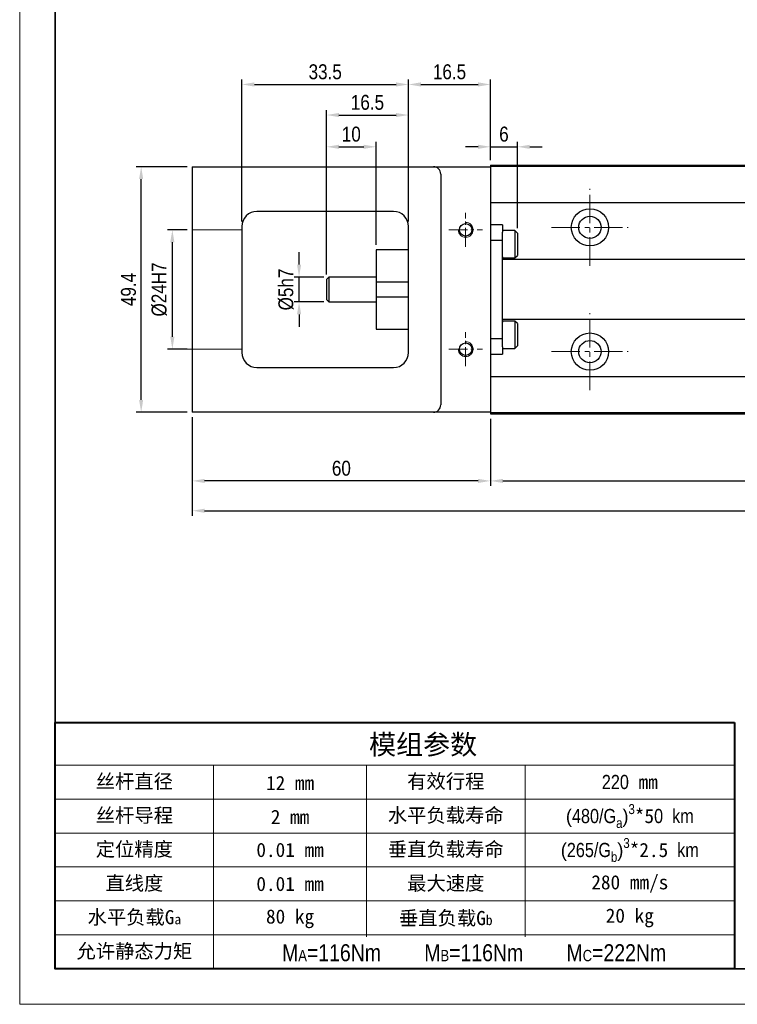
# Model space of a CAD drawing. Header units: millimetres. Extents: x 100 to 1971, y 30 to 690.
# Tile 17 of 20: x 1549 to 1693, y 30 to 228. Entities that reach past the tile are written whole.
import ezdxf

# ---------------------------------------------------------------- set-up
doc = ezdxf.new("R2010")
doc.units = ezdxf.units.MM
doc.linetypes.add('CENTER2', pattern=[28.575, 19.05, -3.175, 3.175, -3.175])
doc.linetypes.add('DASHED', pattern=[19.05, 12.7, -6.35])
doc.layers.get('Defpoints').update_dxf_attribs({"lineweight": 13})
for name, color, linetype, lineweight in [('小粗', 7, 'Continuous', 25), ('标注', 3, 'Continuous', 13), ('点划线', 1, 'CENTER2', 13), ('粗线', 7, 'Continuous', 35), ('细线', 7, 'Continuous', 13), ('虚线', 253, 'DASHED', 13)]:
    doc.layers.add(name, color=color, linetype=linetype, lineweight=lineweight)
doc.styles.add('3.5', font='ARIALN.TTF', dxfattribs={"height": 3})
doc.styles.add('7', font='ARIALN.TTF', dxfattribs={"height": 7})
doc.dimstyles.new('A4—对齐', dxfattribs={"dimtxt": 3, "dimasz": 2.5, "dimexe": 1, "dimexo": 1, "dimgap": 1, "dimtad": 1, "dimdec": 1, "dimzin": 9, "dimdsep": 46, "dimtxsty": '3.5', "dimcen": 2.5, "dimadec": 0, "dimazin": 0, "dimtm": 1e-09, "dimtfac": 1, "dimtdec": 1, "dimtmove": 0, "dimatfit": 3, "dimfxl": 0, "dimtolj": 1, "dimarcsym": 0})

# ---------------------------------------------------------------- blocks, each defined once
blk = doc.blocks.new('A4图框')
at = {"layer": '粗线'}
blk.add_lwpolyline([(5, 205), (292, 205), (292, 5), (5, 5)], close=True, dxfattribs=at)
at = {"layer": '细线'}
blk.add_lwpolyline([(0, 210), (297, 210), (297, 0), (0, 0)], close=True, dxfattribs=at)
blk = doc.blocks.new('*D181')
at = {"layer": 'Defpoints', "color": 0, "transparency": 16777216}
for p in [(1604.73, 176.28), (1610.74, 176.28), (1610.74, 171.28)]:
    blk.add_point(p, dxfattribs=at)
at = {"layer": '标注', "color": 0, "lineweight": -2, "transparency": 16777216}
for p, q in [((1604.73, 178.78), (1604.73, 181.28)), ((1609.74, 176.28), (1603.73, 176.28)), ((1604.73, 171.28), (1604.73, 176.28)), ((1609.74, 171.28), (1603.73, 171.28)), ((1604.73, 168.78), (1604.73, 166.28))]:
    blk.add_line(p, q, dxfattribs=at)
at = {"layer": '标注', "color": 0, "transparency": 16777216}
for points in [[(1604.32, 178.78), (1605.15, 178.78), (1604.73, 176.28)], [(1604.32, 168.78), (1605.15, 168.78), (1604.73, 171.28)]]:
    blk.add_solid(points, dxfattribs=at)
at = {"layer": '标注', "color": 0, "transparency": 16777216, "insert": (1602.12, 173.78), "char_height": 3, "attachment_point": 5, "rotation": 90, "style": '3.5'}
blk.add_mtext('\\A1;%%C5h7', dxfattribs=at)
blk = doc.blocks.new('*D182')
at = {"layer": 'Defpoints', "color": 0, "transparency": 16777216}
for p in [(1579.24, 185.78), (1583.24, 185.78), (1583.24, 161.78)]:
    blk.add_point(p, dxfattribs=at)
at = {"layer": '标注', "color": 0, "lineweight": -2, "transparency": 16777216}
for p, q in [((1582.24, 185.78), (1578.24, 185.78)), ((1579.24, 164.28), (1579.24, 183.28)), ((1582.24, 161.78), (1578.24, 161.78))]:
    blk.add_line(p, q, dxfattribs=at)
at = {"layer": '标注', "color": 0, "transparency": 16777216}
for points in [[(1578.82, 183.28), (1579.66, 183.28), (1579.24, 185.78)], [(1578.82, 164.28), (1579.66, 164.28), (1579.24, 161.78)]]:
    blk.add_solid(points, dxfattribs=at)
at = {"layer": '标注', "color": 0, "transparency": 16777216, "insert": (1576.62, 173.78), "char_height": 3, "attachment_point": 5, "rotation": 90, "style": '3.5'}
blk.add_mtext('\\A1;%%C24H7', dxfattribs=at)
blk = doc.blocks.new('*D183')
at = {"layer": 'Defpoints', "color": 0, "transparency": 16777216}
for p in [(1572.97, 198.48), (1583.24, 198.48), (1583.24, 149.08)]:
    blk.add_point(p, dxfattribs=at)
at = {"layer": '标注', "color": 0, "lineweight": -2, "transparency": 16777216}
for p, q in [((1582.24, 198.48), (1571.97, 198.48)), ((1572.97, 151.58), (1572.97, 195.98)), ((1582.24, 149.08), (1571.97, 149.08))]:
    blk.add_line(p, q, dxfattribs=at)
at = {"layer": '标注', "color": 0, "transparency": 16777216}
for points in [[(1572.55, 195.98), (1573.38, 195.98), (1572.97, 198.48)], [(1572.55, 151.58), (1573.38, 151.58), (1572.97, 149.08)]]:
    blk.add_solid(points, dxfattribs=at)
at = {"layer": '标注', "color": 0, "transparency": 16777216, "insert": (1570.43, 173.78), "char_height": 3, "attachment_point": 5, "rotation": 90, "style": '3.5'}
blk.add_mtext('\\A1;49.4', dxfattribs=at)
blk = doc.blocks.new('*D184')
at = {"layer": 'Defpoints', "color": 0, "transparency": 16777216}
for p in [(1620.24, 202.48), (1620.24, 181.78), (1610.24, 175.78)]:
    blk.add_point(p, dxfattribs=at)
at = {"layer": '标注', "color": 0, "lineweight": -2, "transparency": 16777216}
for p, q in [((1610.24, 176.78), (1610.24, 203.48)), ((1612.74, 202.48), (1617.74, 202.48)), ((1620.24, 182.78), (1620.24, 203.48))]:
    blk.add_line(p, q, dxfattribs=at)
at = {"layer": '标注', "color": 0, "transparency": 16777216}
for points in [[(1612.74, 202.89), (1612.74, 202.06), (1610.24, 202.48)], [(1617.74, 202.89), (1617.74, 202.06), (1620.24, 202.48)]]:
    blk.add_solid(points, dxfattribs=at)
at = {"layer": '标注', "color": 0, "transparency": 16777216, "insert": (1615.24, 205.01), "char_height": 3, "attachment_point": 5, "style": '3.5'}
blk.add_mtext('\\A1;10', dxfattribs=at)
blk = doc.blocks.new('*D185')
at = {"layer": 'Defpoints', "color": 0, "transparency": 16777216}
for p in [(1626.74, 208.87), (1626.74, 186.48), (1610.24, 175.78)]:
    blk.add_point(p, dxfattribs=at)
at = {"layer": '标注', "color": 0, "lineweight": -2, "transparency": 16777216}
for p, q in [((1610.24, 176.78), (1610.24, 209.87)), ((1612.74, 208.87), (1624.24, 208.87)), ((1626.74, 187.48), (1626.74, 209.87))]:
    blk.add_line(p, q, dxfattribs=at)
at = {"layer": '标注', "color": 0, "transparency": 16777216}
for points in [[(1612.74, 209.28), (1612.74, 208.45), (1610.24, 208.87)], [(1624.24, 209.28), (1624.24, 208.45), (1626.74, 208.87)]]:
    blk.add_solid(points, dxfattribs=at)
at = {"layer": '标注', "color": 0, "transparency": 16777216, "insert": (1618.49, 211.4), "char_height": 3, "attachment_point": 5, "style": '3.5'}
blk.add_mtext('\\A1;16.5', dxfattribs=at)
blk = doc.blocks.new('*D186')
at = {"layer": 'Defpoints', "color": 0, "transparency": 16777216}
for p in [(1626.74, 215.02), (1593.24, 186.48), (1626.74, 186.48)]:
    blk.add_point(p, dxfattribs=at)
at = {"layer": '标注', "color": 0, "lineweight": -2, "transparency": 16777216}
for p, q in [((1593.24, 187.48), (1593.24, 216.02)), ((1626.74, 187.48), (1626.74, 216.02)), ((1595.74, 215.02), (1624.24, 215.02))]:
    blk.add_line(p, q, dxfattribs=at)
at = {"layer": '标注', "color": 0, "transparency": 16777216}
for points in [[(1595.74, 215.44), (1595.74, 214.6), (1593.24, 215.02)], [(1624.24, 215.44), (1624.24, 214.6), (1626.74, 215.02)]]:
    blk.add_solid(points, dxfattribs=at)
at = {"layer": '标注', "color": 0, "transparency": 16777216, "insert": (1609.99, 217.55), "char_height": 3, "attachment_point": 5, "style": '3.5'}
blk.add_mtext('\\A1;33.5', dxfattribs=at)
blk = doc.blocks.new('*D187')
at = {"layer": 'Defpoints', "color": 0, "transparency": 16777216}
for p in [(1643.24, 215.02), (1643.24, 198.78), (1626.74, 186.48)]:
    blk.add_point(p, dxfattribs=at)
at = {"layer": '标注', "color": 0, "lineweight": -2, "transparency": 16777216}
for p, q in [((1626.74, 187.48), (1626.74, 216.02)), ((1643.24, 199.78), (1643.24, 216.02)), ((1629.24, 215.02), (1640.74, 215.02))]:
    blk.add_line(p, q, dxfattribs=at)
at = {"layer": '标注', "color": 0, "transparency": 16777216}
for points in [[(1629.24, 215.44), (1629.24, 214.6), (1626.74, 215.02)], [(1640.74, 215.44), (1640.74, 214.6), (1643.24, 215.02)]]:
    blk.add_solid(points, dxfattribs=at)
at = {"layer": '标注', "color": 0, "transparency": 16777216, "insert": (1634.99, 217.55), "char_height": 3, "attachment_point": 5, "style": '3.5'}
blk.add_mtext('\\A1;16.5', dxfattribs=at)
blk = doc.blocks.new('*D188')
at = {"layer": 'Defpoints', "color": 0, "transparency": 16777216}
for p in [(1648.64, 202.48), (1643.24, 198.78), (1648.64, 185.12)]:
    blk.add_point(p, dxfattribs=at)
at = {"layer": '标注', "color": 0, "lineweight": -2, "transparency": 16777216}
for p, q in [((1640.74, 202.48), (1638.24, 202.48)), ((1643.24, 199.78), (1643.24, 203.48)), ((1643.24, 202.48), (1648.64, 202.48)), ((1648.64, 186.12), (1648.64, 203.48)), ((1651.14, 202.48), (1653.64, 202.48))]:
    blk.add_line(p, q, dxfattribs=at)
at = {"layer": '标注', "color": 0, "transparency": 16777216}
for points in [[(1640.74, 202.89), (1640.74, 202.06), (1643.24, 202.48)], [(1651.14, 202.89), (1651.14, 202.06), (1648.64, 202.48)]]:
    blk.add_solid(points, dxfattribs=at)
at = {"layer": '标注', "color": 0, "transparency": 16777216, "insert": (1645.94, 205.01), "char_height": 3, "attachment_point": 5, "style": '3.5'}
blk.add_mtext('\\A1;6', dxfattribs=at)
blk = doc.blocks.new('*D189')
at = {"layer": 'Defpoints', "color": 0, "transparency": 16777216}
for p in [(1583.24, 149.08), (1643.24, 148.78), (1583.24, 135.28)]:
    blk.add_point(p, dxfattribs=at)
at = {"layer": '标注', "color": 0, "lineweight": -2, "transparency": 16777216}
for p, q in [((1583.24, 148.08), (1583.24, 134.28)), ((1643.24, 147.78), (1643.24, 134.28)), ((1640.74, 135.28), (1585.74, 135.28))]:
    blk.add_line(p, q, dxfattribs=at)
at = {"layer": '标注', "color": 0, "transparency": 16777216}
for points in [[(1585.74, 135.69), (1585.74, 134.86), (1583.24, 135.28)], [(1640.74, 135.69), (1640.74, 134.86), (1643.24, 135.28)]]:
    blk.add_solid(points, dxfattribs=at)
at = {"layer": '标注', "color": 0, "transparency": 16777216, "insert": (1613.24, 137.81), "char_height": 3, "attachment_point": 5, "style": '3.5'}
blk.add_mtext('\\A1;60', dxfattribs=at)
blk = doc.blocks.new('*D190')
at = {"layer": 'Defpoints', "color": 0, "transparency": 16777216}
for p in [(1643.24, 148.78), (1843.24, 148.78), (1843.24, 135.28)]:
    blk.add_point(p, dxfattribs=at)
at = {"layer": '标注', "color": 0, "lineweight": -2, "transparency": 16777216}
for p, q in [((1643.24, 147.78), (1643.24, 134.28)), ((1843.24, 147.78), (1843.24, 134.28)), ((1645.74, 135.28), (1840.74, 135.28))]:
    blk.add_line(p, q, dxfattribs=at)
at = {"layer": '标注', "color": 0, "transparency": 16777216}
for points in [[(1645.74, 135.69), (1645.74, 134.86), (1643.24, 135.28)], [(1840.74, 135.69), (1840.74, 134.86), (1843.24, 135.28)]]:
    blk.add_solid(points, dxfattribs=at)
at = {"layer": '标注', "color": 0, "transparency": 16777216, "insert": (1743.24, 137.81), "char_height": 3, "width": 27.1458, "attachment_point": 5, "style": '3.5'}
blk.add_mtext('\\A1;300', dxfattribs=at)
blk = doc.blocks.new('*D191')
at = {"layer": 'Defpoints', "color": 0, "transparency": 16777216}
for p in [(1583.24, 149.08), (1853.24, 149.58), (1853.24, 129.28)]:
    blk.add_point(p, dxfattribs=at)
at = {"layer": '标注', "color": 0, "lineweight": -2, "transparency": 16777216}
for p, q in [((1853.24, 148.58), (1853.24, 128.28)), ((1583.24, 148.08), (1583.24, 128.28)), ((1585.74, 129.28), (1850.74, 129.28))]:
    blk.add_line(p, q, dxfattribs=at)
at = {"layer": '标注', "color": 0, "transparency": 16777216}
for points in [[(1585.74, 129.69), (1585.74, 128.86), (1583.24, 129.28)], [(1850.74, 129.69), (1850.74, 128.86), (1853.24, 129.28)]]:
    blk.add_solid(points, dxfattribs=at)
at = {"layer": '标注', "color": 0, "transparency": 16777216, "insert": (1718.24, 131.81), "char_height": 3, "width": 31.5025, "attachment_point": 5, "style": '3.5'}
blk.add_mtext('\\A1;370', dxfattribs=at)

msp = doc.modelspace()

# ---------------------------------------------------------------- linework, layer by layer
at = {"layer": '小粗'}
for p, q in [((1583.24, 198.48), (1583.24, 149.08)), ((1583.24, 198.48), (1643.24, 198.48)), ((1643.24, 198.78), (1843.24, 198.78)), ((1643.24, 198.78), (1643.24, 148.78)), ((1643.24, 198.58), (1843.24, 198.58)), ((1633.24, 196.98), (1633.24, 150.58)), ((1643.24, 191.28), (1843.24, 191.28)), ((1623.74, 189.48), (1596.24, 189.48)), ((1593.24, 186.48), (1593.24, 161.08)), ((1626.74, 161.08), (1626.74, 186.48)), ((1645.64, 186.78), (1643.24, 186.78)), ((1645.64, 186.78), (1645.64, 185.31)), ((1645.64, 162.81), (1645.64, 184.75)), ((1648.14, 185.62), (1645.84, 185.62)), ((1648.64, 185.12), (1648.14, 185.62)), ((1648.14, 185.62), (1648.14, 180.12)), ((1648.64, 185.12), (1648.64, 180.62)), ((1645.64, 183.61), (1643.24, 183.61)), ((1626.74, 181.78), (1620.24, 181.78)), ((1620.24, 181.78), (1620.24, 165.78)), ((1648.14, 180.12), (1648.64, 180.62)), ((1712.44, 179.78), (1645.64, 179.78)), ((1645.84, 180.12), (1648.14, 180.12)), ((1610.74, 176.28), (1610.24, 175.78)), ((1620.24, 176.28), (1610.74, 176.28)), ((1610.74, 176.28), (1610.74, 171.28)), ((1610.24, 175.78), (1610.24, 171.78)), ((1626.74, 175.28), (1620.24, 175.28)), ((1610.24, 171.78), (1610.74, 171.28)), ((1610.74, 171.28), (1620.24, 171.28)), ((1620.24, 172.28), (1626.74, 172.28)), ((1645.64, 167.78), (1712.44, 167.78)), ((1648.14, 167.44), (1645.84, 167.44)), ((1648.64, 166.94), (1648.14, 167.44)), ((1648.14, 167.44), (1648.14, 161.94)), ((1648.64, 166.94), (1648.64, 162.44)), ((1620.24, 165.78), (1626.74, 165.78)), ((1643.24, 163.94), (1645.64, 163.94)), ((1648.14, 161.94), (1648.64, 162.44)), ((1643.24, 160.78), (1645.64, 160.78)), ((1645.64, 162.25), (1645.64, 160.78)), ((1645.84, 161.94), (1648.14, 161.94)), ((1596.24, 158.08), (1623.74, 158.08)), ((1643.24, 156.28), (1843.24, 156.28)), ((1643.24, 149.08), (1583.24, 149.08)), ((1843.24, 148.98), (1643.24, 148.98)), ((1643.24, 148.78), (1843.24, 148.78))]:
    msp.add_line(p, q, dxfattribs=at)
for centre, radius in [((1663.24, 186.28), 3.75), ((1663.24, 186.28), 2.25), ((1638.24, 185.78), 1.25), ((1663.24, 161.28), 3.75), ((1638.24, 161.78), 1.25), ((1663.24, 161.28), 2.25)]:
    msp.add_circle(centre, radius, dxfattribs=at)
for centre, radius, start, end in [((1631.74, 196.98), 1.5, 0, 90), ((1596.24, 186.48), 3, 90, 180), ((1623.74, 186.48), 3, 0, 90), ((1645.84, 185.42), 0.2, 90, 180), ((1645.84, 180.32), 0.2, 180, 270), ((1645.84, 167.24), 0.2, 90, 180), ((1596.24, 161.08), 3, 180, 270), ((1623.74, 161.08), 3, 270, 0), ((1645.84, 162.14), 0.2, 180, 270), ((1631.74, 150.58), 1.5, 270, 0)]:
    msp.add_arc(centre, radius, start, end, dxfattribs=at)
for points in [[(1645.64, 184.75), (1645.64, 184.95), (1645.64, 185.13), (1645.64, 185.31)], [(1645.64, 162.25), (1645.64, 162.42), (1645.64, 162.61), (1645.64, 162.81)]]:
    msp.add_open_spline(points, degree=3, dxfattribs=at)
at = {"layer": '标注'}
for p, q in [((1610.24, 198.48), (1610.24, 202.15)), ((1583.24, 161.78), (1579.98, 161.78)), ((1555.65, 78.12), (1692.33, 78.12)), ((1587.54, 78.12), (1587.54, 37.12)), ((1618.29, 78.12), (1618.29, 43.59)), ((1650.19, 78.12), (1650.19, 43.59)), ((1555.65, 71.29), (1692.33, 71.29)), ((1555.65, 64.45), (1692.33, 64.45)), ((1555.65, 57.62), (1692.33, 57.62)), ((1555.65, 50.79), (1692.33, 50.79)), ((1555.65, 43.95), (1692.33, 43.95))]:
    msp.add_line(p, q, dxfattribs=at)
at = {"layer": '标注', "lineweight": 40}
for points in [[(1692.33, 86.66), (1692.33, 37.12), (1555.65, 37.12), (1555.65, 86.66)], [(1555.65, 86.66), (1692.33, 86.66)]]:
    msp.add_lwpolyline(points, dxfattribs=at)
at = {"layer": '标注'}
for centre in [(1638.24, 185.78), (1638.24, 161.78)]:
    msp.add_arc(centre, 1.5, 180, 90, dxfattribs=at)
at = {"layer": '点划线', "ltscale": 0.3}
for p, q in [((1663.24, 178.56), (1663.24, 194)), ((1655.52, 186.28), (1670.96, 186.28)), ((1663.24, 153.56), (1663.24, 169)), ((1655.52, 161.28), (1670.96, 161.28))]:
    msp.add_line(p, q, dxfattribs=at)
at = {"layer": '点划线', "ltscale": 0.2}
for p, q in [((1638.24, 182.37), (1638.24, 189.19)), ((1634.83, 185.78), (1641.65, 185.78)), ((1638.24, 158.37), (1638.24, 165.19)), ((1634.83, 161.78), (1641.65, 161.78))]:
    msp.add_line(p, q, dxfattribs=at)
at = {"layer": '虚线'}
for p, q in [((1593.24, 185.78), (1583.24, 185.78)), ((1593.24, 161.78), (1583.24, 161.78))]:
    msp.add_line(p, q, dxfattribs=at)

# ---------------------------------------------------------------- block references
at = {"layer": '标注', "xscale": 1.423719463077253, "yscale": 1.423719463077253, "zscale": 1.423719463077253}
msp.add_blockref('A4图框', (1548.53, 30), dxfattribs=at)

# ---------------------------------------------------------------- texts
at = {"layer": '标注', "attachment_point": 5, "style": '7'}
for s, insert, char_height, width in [('{\\fSimSun|b0|i0|c134|p2;模组参数}', (1629.68, 82.03), 3.9864, 136.6771), ('{\\fSimSun|b0|i0|c134|p2;丝杆直径}', (1571.6, 74.7), 2.8474, 31.8898), ('{\\fSimSun|b0|i0|c134|p34;12 mm}', (1602.92, 74.52), 2.8474, 30.7522), ('{\\fSimSun|b0|i0|c134|p34;有效行程}', (1634.24, 74.7), 2.8474, 31.8914), ('220{\\fSimSun|b0|i0|c134|p34; mm}', (1671.26, 74.7), 2.8474, 42.1436), ('{\\fSimSun|b0|i0|c134|p2;丝杆导程}', (1571.6, 67.87), 2.8474, 31.8898), ('{\\fSimSun|b0|i0|c134|p34;水平负载寿命}', (1634.24, 67.87), 2.8474, 31.8914), ('\\A1;{\\fYouYuan|b0|i0|c134|p49;\\H0.95995x;(}480/G{\\H0.7x;\\S ^ a;\\fYouYuan|b0|i0|c134|p49;\\H1.37137x;)\\fArial Narrow|b0|i0|c134|p34;\\H0.7292x;\\S3^  ;\\fSimSun|b0|i0|c134|p34;\\H1.42858x;*5}0  km', (1671.26, 67.87), 2.84744, 42.1436), ('{\\fSimSun|b0|i0|c134|p34;2 mm}', (1602.92, 67.69), 2.8474, 30.7522), ('\\A1;{\\fYouYuan|b0|i0|c134|p49;\\H0.95995x;(}265/G{\\H0.7x;\\S ^ b;\\fYouYuan|b0|i0|c134|p49;\\H1.37136x;)\\fArial Narrow|b0|i0|c134|p34;\\H0.7292x;\\S3^  ;\\fSimSun|b0|i0|c134|p34;\\H1.42858x;*2.5}  km', (1671.26, 61.04), 2.84744, 42.1436), ('{\\fSimSun|b0|i0|c134|p2;定位精度}', (1571.6, 61.04), 2.8474, 31.8898), ('{\\fSimSun|b0|i0|c134|p34;0.01 mm}', (1602.92, 61.04), 2.8474, 30.7522), ('{\\fSimSun|b0|i0|c134|p34;垂直负载寿命}', (1634.24, 61.04), 2.8474, 31.8914), ('{\\fSimSun|b0|i0|c134|p2;直线度}', (1571.6, 54.2), 2.8474, 31.8898), ('{\\fSimSun|b0|i0|c134|p34;0.01 mm}', (1602.92, 54.2), 2.8474, 30.7522), ('{\\fSimSun|b0|i0|c134|p34;最大速度}', (1634.24, 54.2), 2.8474, 31.8914), ('{\\fSimSun|b0|i0|c134|p34;280 mm/s}', (1671.26, 54.2), 2.8474, 42.1436), ('{\\fSimSun|b0|i0|c134|p34;水平负载G\\H0.70397x;a}', (1571.6, 47.37), 2.8474, 31.8898), ('{\\fSimSun|b0|i0|c134|p34;80 kg}', (1602.92, 47.19), 2.8474, 30.7522), ('{\\fSimSun|b0|i0|c134|p34;垂直负载G\\H0.70397x;b}', (1634.24, 47.19), 2.8474, 31.8914), ('{\\fSimSun|b0|i0|c134|p34;20 kg}', (1671.26, 47.37), 2.8474, 42.1436), ('{\\fSimSun|b0|i0|c134|p34;允许静态力矩}', (1571.6, 40.54), 2.8474, 31.8898), ('{\\H1.2x;M\\H0.66667x;A\\H1.5x;=116Nm        M\\H0.66667x;B\\H1.5x;=116Nm        M\\H0.66667x;C\\H1.5x;=222Nm \\H1.16666x; \\fSimSun|b0|i0|c134|p34; }', (1639.94, 40.35), 2.84744, 104.7873)]:
    msp.add_mtext(s, dxfattribs=dict(at, insert=insert, char_height=char_height, width=width))

# ---------------------------------------------------------------- dimensions: what is measured, and where the dimension line sits
at = {"layer": '标注'}
for base, p1, p2, picture, middle in [((1626.74, 215.02), (1593.24, 186.48), (1626.74, 186.48), '*D186', (1609.99, 217.55)), ((1643.24, 215.02), (1626.74, 186.48), (1643.24, 198.78), '*D187', (1634.99, 217.55)), ((1626.74, 208.87), (1610.24, 175.78), (1626.74, 186.48), '*D185', (1618.49, 211.4)), ((1620.24, 202.48), (1610.24, 175.78), (1620.24, 181.78), '*D184', (1615.24, 205.01))]:
    dim = msp.add_linear_dim(base=base, p1=p1, p2=p2, dimstyle='A4—对齐', dxfattribs=at)
    dim.commit()
    dim.dimension.update_dxf_attribs({"geometry": picture, "text_midpoint": middle})
for base, p1, p2, text, picture, middle in [((1648.64, 202.48), (1643.24, 198.78), (1648.64, 185.12), '6', '*D188', (1645.94, 205.01)), ((1853.24, 129.28), (1583.24, 149.08), (1853.24, 149.58), '370', '*D191', (1718.24, 131.81)), ((1843.24, 135.28), (1643.24, 148.78), (1843.24, 148.78), '300', '*D190', (1743.24, 137.81))]:
    dim = msp.add_linear_dim(base=base, p1=p1, p2=p2, text=text, dimstyle='A4—对齐', dxfattribs=at)
    dim.commit()
    dim.dimension.update_dxf_attribs({"geometry": picture, "text_midpoint": middle})
dim = msp.add_linear_dim(base=(1572.97, 198.48), p1=(1583.24, 149.08), p2=(1583.24, 198.48), angle=90, dimstyle='A4—对齐', dxfattribs=at)
dim.commit()
dim.dimension.update_dxf_attribs({"geometry": '*D183', "text_midpoint": (1570.43, 173.78)})
dim = msp.add_linear_dim(base=(1579.24, 185.78), p1=(1583.24, 161.78), p2=(1583.24, 185.78), angle=90, text='%%C<>H7', dimstyle='A4—对齐', dxfattribs=at)
dim.commit()
dim.dimension.update_dxf_attribs({"geometry": '*D182', "text_midpoint": (1576.62, 173.78)})
dim = msp.add_linear_dim(base=(1604.73, 176.28), p1=(1610.74, 171.28), p2=(1610.74, 176.28), angle=90, text='%%C<>h7', dimstyle='A4—对齐', dxfattribs=at)
dim.commit()
dim.dimension.update_dxf_attribs({"geometry": '*D181', "text_midpoint": (1604.73, 173.78), "dimtype": 160})
dim = msp.add_linear_dim(base=(1583.24, 135.28), p1=(1643.24, 148.78), p2=(1583.24, 149.08), dimstyle='A4—对齐', dxfattribs=at)
dim.commit()
dim.dimension.update_dxf_attribs({"geometry": '*D189', "text_midpoint": (1613.24, 135.28), "dimtype": 160})

doc.saveas('drawing.dxf')
